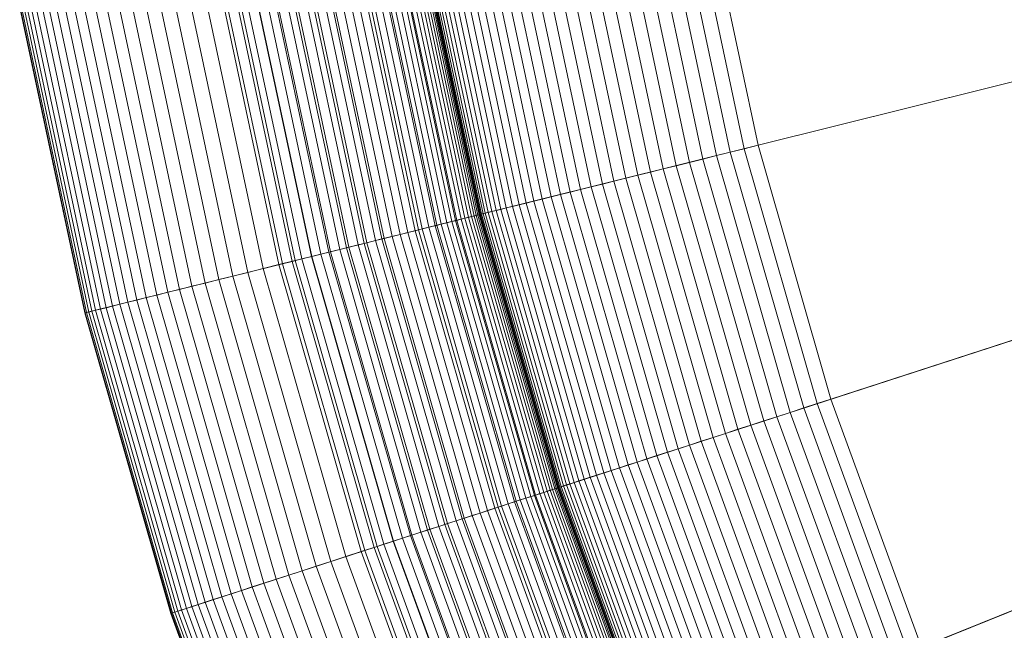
# Model space of a CAD drawing. Header units: millimetres. Extents: x -219 to 220, y -220 to 220.
# Tile 25 of 146: x -216 to -168, y -69 to -39. Entities that reach past the tile are written whole.
import ezdxf

# ---------------------------------------------------------------- set-up
doc = ezdxf.new("R2010")
doc.units = ezdxf.units.MM
doc.layers.add('LUCIDO_1', color=1, linetype='Continuous', lineweight=20, true_color=0xff0000)
doc.layers.add('Nessuna', color=7, linetype='Continuous', lineweight=9)

# ---------------------------------------------------------------- blocks, each defined once
blk = doc.blocks.new('Group-1')
at = {"layer": 'Nessuna', "color": 7, "linetype": 'Continuous', "lineweight": 9, "transparency": 33554687}
for points in [[(-194.872, -48.726, -79.962), (-197.792, -34.986, -79.962), (-49.931, -8.915, -89.301), (-49.19, -12.403, -89.301)], [(-49.19, -12.403, -69.262), (-49.931, -8.915, -69.262), (-182.714, -32.328, -60.875), (-180.016, -45.022, -60.875)], [(-191, -62.228, -79.962), (-194.872, -48.726, -79.962), (-49.19, -12.403, -89.301), (-48.207, -15.832, -89.301)], [(-48.207, -15.832, -69.262), (-49.19, -12.403, -69.262), (-180.016, -45.022, -60.875), (-176.439, -57.497, -60.875)], [(-186.196, -75.428, -79.962), (-191, -62.228, -79.962), (-48.207, -15.832, -89.301), (-46.987, -19.184, -89.301)], [(-46.987, -19.184, -69.262), (-48.207, -15.832, -69.262), (-176.439, -57.497, -60.875), (-172, -69.692, -60.875)], [(-180.483, -88.26, -79.962), (-186.196, -75.428, -79.962), (-46.987, -19.184, -89.301), (-45.536, -22.442, -89.301)], [(-45.536, -22.442, -69.262), (-46.987, -19.184, -69.262), (-172, -69.692, -60.875), (-166.722, -81.548, -60.875)], [(-173.888, -100.662, -79.962), (-180.483, -88.26, -79.962), (-45.536, -22.442, -89.301), (-43.862, -25.591, -89.301)], [(-166.445, -112.574, -79.962), (-173.888, -100.662, -79.962), (-43.862, -25.591, -89.301), (-41.971, -28.616, -89.301)], [(-180.016, -45.022, -60.875), (-182.714, -32.328, -60.875), (-183.408, -32.45, -60.815), (-180.7, -45.192, -60.815)], [(-182.723, -45.697, -60.435), (-185.462, -32.812, -60.435), (-186.132, -32.93, -60.244), (-183.384, -45.862, -60.244)], [(-182.055, -45.53, -60.595), (-184.783, -32.693, -60.595), (-185.462, -32.812, -60.435), (-182.723, -45.697, -60.435)], [(-181.38, -45.362, -60.721), (-184.098, -32.572, -60.721), (-184.783, -32.693, -60.595), (-182.055, -45.53, -60.595)], [(-180.7, -45.192, -60.815), (-183.408, -32.45, -60.815), (-184.098, -32.572, -60.721), (-181.38, -45.362, -60.721)], [(-185.302, -46.34, -59.48), (-188.08, -33.274, -59.48), (-188.703, -33.384, -59.164), (-185.916, -46.493, -59.164)], [(-184.675, -46.184, -59.766), (-187.443, -33.161, -59.766), (-188.08, -33.274, -59.48), (-185.302, -46.34, -59.48)], [(-184.035, -46.024, -60.02), (-186.793, -33.047, -60.02), (-187.443, -33.161, -59.766), (-184.675, -46.184, -59.766)], [(-183.384, -45.862, -60.244), (-186.132, -32.93, -60.244), (-186.793, -33.047, -60.02), (-184.035, -46.024, -60.02)], [(-188.208, -47.064, -57.615), (-191.028, -33.794, -57.615), (-191.562, -33.888, -57.16), (-188.733, -47.195, -57.16)], [(-187.662, -46.928, -58.043), (-190.475, -33.696, -58.043), (-191.028, -33.794, -57.615), (-188.208, -47.064, -57.615)], [(-187.097, -46.788, -58.445), (-189.902, -33.595, -58.445), (-190.475, -33.696, -58.043), (-187.662, -46.928, -58.043)], [(-186.515, -46.642, -58.819), (-189.311, -33.491, -58.819), (-189.902, -33.595, -58.445), (-187.097, -46.788, -58.445)], [(-185.916, -46.493, -59.164), (-188.703, -33.384, -59.164), (-189.311, -33.491, -58.819), (-186.515, -46.642, -58.819)], [(-191.018, -47.765, -54.533), (-193.88, -34.297, -54.533), (-194.268, -34.365, -53.945), (-191.399, -47.86, -53.945)], [(-190.61, -47.663, -55.102), (-193.467, -34.224, -55.102), (-193.88, -34.297, -54.533), (-191.018, -47.765, -54.533)], [(-190.177, -47.555, -55.65), (-193.027, -34.146, -55.65), (-193.467, -34.224, -55.102), (-190.61, -47.663, -55.102)], [(-189.719, -47.441, -56.176), (-192.562, -34.064, -56.176), (-193.027, -34.146, -55.65), (-190.177, -47.555, -55.65)], [(-189.237, -47.321, -56.68), (-192.073, -33.978, -56.68), (-192.562, -34.064, -56.176), (-189.719, -47.441, -56.176)], [(-188.733, -47.195, -57.16), (-191.562, -33.888, -57.16), (-192.073, -33.978, -56.68), (-189.237, -47.321, -56.68)], [(-193.772, -48.452, -8.533), (-196.676, -34.79, -8.533), (-196.758, -34.804, -8.049), (-193.853, -48.472, -8.049)], [(-193.714, -48.437, -9.02), (-196.617, -34.779, -9.02), (-196.676, -34.79, -8.533), (-193.772, -48.452, -8.533)], [(-193.679, -48.428, -9.509), (-196.581, -34.773, -9.509), (-196.617, -34.779, -9.02), (-193.714, -48.437, -9.02)], [(-193.667, -48.425, -10), (-196.569, -34.771, -10), (-196.581, -34.773, -9.509), (-193.679, -48.428, -9.509)], [(-193.651, -48.421, -46.611), (-196.553, -34.768, -46.611), (-196.569, -34.771, -45.904), (-193.667, -48.425, -45.904)], [(-193.667, -48.425, -45.904), (-196.569, -34.771, -45.904), (-196.569, -34.771, -10), (-193.667, -48.425, -10)], [(-193.602, -48.409, -47.317), (-196.504, -34.759, -47.317), (-196.553, -34.768, -46.611), (-193.651, -48.421, -46.611)], [(-193.521, -48.389, -48.019), (-196.422, -34.745, -48.019), (-196.504, -34.759, -47.317), (-193.602, -48.409, -47.317)], [(-193.409, -48.361, -48.716), (-196.307, -34.725, -48.716), (-196.422, -34.745, -48.019), (-193.521, -48.389, -48.019)], [(-193.264, -48.325, -49.408), (-196.161, -34.699, -49.408), (-196.307, -34.725, -48.716), (-193.409, -48.361, -48.716)], [(-193.088, -48.281, -50.091), (-195.982, -34.667, -50.091), (-196.161, -34.699, -49.408), (-193.264, -48.325, -49.408)], [(-192.881, -48.23, -50.765), (-195.772, -34.63, -50.765), (-195.982, -34.667, -50.091), (-193.088, -48.281, -50.091)], [(-192.644, -48.17, -51.429), (-195.531, -34.588, -51.429), (-195.772, -34.63, -50.765), (-192.881, -48.23, -50.765)], [(-192.376, -48.104, -52.08), (-195.259, -34.54, -52.08), (-195.531, -34.588, -51.429), (-192.644, -48.17, -51.429)], [(-192.079, -48.03, -52.717), (-194.958, -34.487, -52.717), (-195.259, -34.54, -52.08), (-192.376, -48.104, -52.08)], [(-191.753, -47.948, -53.339), (-194.627, -34.428, -53.339), (-194.958, -34.487, -52.717), (-192.079, -48.03, -52.717)], [(-191.399, -47.86, -53.945), (-194.268, -34.365, -53.945), (-194.627, -34.428, -53.339), (-191.753, -47.948, -53.339)], [(-196.509, -49.134, -2.929), (-199.454, -35.279, -2.929), (-199.804, -35.341, -2.59), (-196.854, -49.22, -2.59)], [(-196.69, -49.179, -79.756), (-199.637, -35.312, -79.756), (-198.717, -35.149, -79.881), (-195.783, -48.953, -79.881)], [(-196.18, -49.052, -3.284), (-199.12, -35.221, -3.284), (-199.454, -35.279, -2.929), (-196.509, -49.134, -2.929)], [(-195.869, -48.975, -3.656), (-198.805, -35.165, -3.656), (-199.12, -35.221, -3.284), (-196.18, -49.052, -3.284)], [(-195.576, -48.902, -4.043), (-198.507, -35.112, -4.043), (-198.805, -35.165, -3.656), (-195.869, -48.975, -3.656)], [(-195.783, -48.953, -79.881), (-198.717, -35.149, -79.881), (-197.792, -34.986, -79.962), (-194.872, -48.726, -79.962)], [(-195.302, -48.833, -4.444), (-198.229, -35.063, -4.444), (-198.507, -35.112, -4.043), (-195.576, -48.902, -4.043)], [(-195.047, -48.77, -4.859), (-197.97, -35.018, -4.859), (-198.229, -35.063, -4.444), (-195.302, -48.833, -4.444)], [(-194.813, -48.711, -5.286), (-197.732, -34.976, -5.286), (-197.97, -35.018, -4.859), (-195.047, -48.77, -4.859)], [(-194.598, -48.658, -5.724), (-197.515, -34.937, -5.724), (-197.732, -34.976, -5.286), (-194.813, -48.711, -5.286)], [(-194.405, -48.61, -6.173), (-197.319, -34.903, -6.173), (-197.515, -34.937, -5.724), (-194.598, -48.658, -5.724)], [(-194.234, -48.567, -6.631), (-197.145, -34.872, -6.631), (-197.319, -34.903, -6.173), (-194.405, -48.61, -6.173)], [(-194.085, -48.53, -7.097), (-196.993, -34.846, -7.097), (-197.145, -34.872, -6.631), (-194.234, -48.567, -6.631)], [(-193.958, -48.498, -7.57), (-196.864, -34.823, -7.57), (-196.993, -34.846, -7.097), (-194.085, -48.53, -7.097)], [(-193.853, -48.472, -8.049), (-196.758, -34.804, -8.049), (-196.864, -34.823, -7.57), (-193.958, -48.498, -7.57)], [(-199.221, -49.81, -0.96), (-202.207, -35.765, -0.96), (-202.649, -35.843, -0.761), (-199.657, -49.919, -0.761)], [(-199.362, -49.845, -79.12), (-202.349, -35.79, -79.12), (-201.456, -35.632, -79.375), (-198.481, -49.626, -79.375)], [(-198.796, -49.704, -1.181), (-201.775, -35.689, -1.181), (-202.207, -35.765, -0.96), (-199.221, -49.81, -0.96)], [(-198.381, -49.601, -1.423), (-201.354, -35.615, -1.423), (-201.775, -35.689, -1.181), (-198.796, -49.704, -1.181)], [(-198.481, -49.626, -79.375), (-201.456, -35.632, -79.375), (-200.551, -35.473, -79.587), (-197.59, -49.404, -79.587)], [(-197.979, -49.501, -1.685), (-200.946, -35.542, -1.685), (-201.354, -35.615, -1.423), (-198.381, -49.601, -1.423)], [(-197.59, -49.404, -1.968), (-200.551, -35.473, -1.968), (-200.946, -35.542, -1.685), (-197.979, -49.501, -1.685)], [(-197.59, -49.404, -79.587), (-200.551, -35.473, -79.587), (-199.637, -35.312, -79.756), (-196.69, -49.179, -79.756)], [(-197.214, -49.31, -2.27), (-200.17, -35.406, -2.27), (-200.551, -35.473, -1.968), (-197.59, -49.404, -1.968)], [(-196.854, -49.22, -2.59), (-199.804, -35.341, -2.59), (-200.17, -35.406, -2.27), (-197.214, -49.31, -2.27)], [(-202.739, -50.687, -77.68), (-205.777, -36.394, -77.68), (-204.946, -36.248, -78.101), (-201.92, -50.483, -78.101)], [(-201.477, -50.373, -0.192), (-204.496, -36.168, -0.192), (-204.972, -36.252, -0.108), (-201.946, -50.49, -0.108)], [(-201.92, -50.483, -78.101), (-204.946, -36.248, -78.101), (-204.097, -36.098, -78.482), (-201.083, -50.275, -78.482)], [(-201.012, -50.257, -0.3), (-204.024, -36.085, -0.3), (-204.496, -36.168, -0.192), (-201.477, -50.373, -0.192)], [(-201.083, -50.275, -78.482), (-204.097, -36.098, -78.482), (-203.23, -35.945, -78.822), (-200.23, -50.062, -78.822)], [(-200.553, -50.142, -0.431), (-203.559, -36.003, -0.431), (-204.024, -36.085, -0.3), (-201.012, -50.257, -0.3)], [(-200.101, -50.03, -0.585), (-203.1, -35.922, -0.585), (-203.559, -36.003, -0.431), (-200.553, -50.142, -0.431)], [(-200.23, -50.062, -78.822), (-203.23, -35.945, -78.822), (-202.349, -35.79, -79.12), (-199.362, -49.845, -79.12)], [(-199.657, -49.919, -0.761), (-202.649, -35.843, -0.761), (-203.1, -35.922, -0.585), (-200.101, -50.03, -0.585)], [(-203.37, -50.845), (-206.417, -36.507), (-216.265, -38.244), (-213.073, -53.264)], [(-205.066, -51.268, -76.186), (-208.139, -36.811, -76.186), (-207.375, -36.676, -76.721), (-204.314, -51.08, -76.721)], [(-204.314, -51.08, -76.721), (-207.375, -36.676, -76.721), (-206.587, -36.537, -77.22), (-203.537, -50.886, -77.22)], [(-203.537, -50.886, -77.22), (-206.587, -36.537, -77.22), (-205.777, -36.394, -77.68), (-202.739, -50.687, -77.68)], [(-202.894, -50.726, -0.012), (-205.934, -36.422, -0.012), (-206.417, -36.507), (-203.37, -50.845)], [(-202.419, -50.608, -0.048), (-205.452, -36.337, -0.048), (-205.934, -36.422, -0.012), (-202.894, -50.726, -0.012)], [(-201.946, -50.49, -0.108), (-204.972, -36.252, -0.108), (-205.452, -36.337, -0.048), (-202.419, -50.608, -0.048)], [(-207.808, -51.951, -73.696), (-210.922, -37.302, -73.696), (-210.271, -37.187, -74.368), (-207.166, -51.791, -74.368)], [(-207.166, -51.791, -74.368), (-210.271, -37.187, -74.368), (-209.589, -37.066, -75.008), (-206.494, -51.624, -75.008)], [(-206.494, -51.624, -75.008), (-209.589, -37.066, -75.008), (-208.878, -36.941, -75.614), (-205.794, -51.449, -75.614)], [(-205.794, -51.449, -75.614), (-208.878, -36.941, -75.614), (-208.139, -36.811, -76.186), (-205.066, -51.268, -76.186)], [(-210.049, -52.51, -70.721), (-213.196, -37.703, -70.721), (-212.68, -37.612, -71.505), (-209.541, -52.383, -71.505)], [(-209.541, -52.383, -71.505), (-212.68, -37.612, -71.505), (-212.129, -37.514, -72.263), (-208.997, -52.248, -72.263)], [(-208.997, -52.248, -72.263), (-212.129, -37.514, -72.263), (-211.542, -37.411, -72.994), (-208.419, -52.104, -72.994)], [(-208.419, -52.104, -72.994), (-211.542, -37.411, -72.994), (-210.922, -37.302, -73.696), (-207.808, -51.951, -73.696)], [(-212.879, -53.216, -62.82), (-216.069, -38.209, -62.82), (-215.916, -38.182, -63.75), (-212.729, -53.178, -63.75)], [(-212.729, -53.178, -63.75), (-215.916, -38.182, -63.75), (-215.721, -38.148, -64.671), (-212.536, -53.13, -64.671)], [(-212.536, -53.13, -64.671), (-215.721, -38.148, -64.671), (-215.483, -38.106, -65.583), (-212.301, -53.072, -65.583)], [(-212.301, -53.072, -65.583), (-215.483, -38.106, -65.583), (-215.202, -38.056, -66.481), (-212.026, -53.003, -66.481)], [(-212.026, -53.003, -66.481), (-215.202, -38.056, -66.481), (-214.881, -38, -67.366), (-211.709, -52.924, -67.366)], [(-211.709, -52.924, -67.366), (-214.881, -38, -67.366), (-214.519, -37.936, -68.234), (-211.352, -52.835, -68.234)], [(-211.352, -52.835, -68.234), (-214.519, -37.936, -68.234), (-214.117, -37.865, -69.084), (-210.956, -52.736, -69.084)], [(-210.956, -52.736, -69.084), (-214.117, -37.865, -69.084), (-213.676, -37.787, -69.914), (-210.521, -52.628, -69.914)], [(-210.521, -52.628, -69.914), (-213.676, -37.787, -69.914), (-213.196, -37.703, -70.721), (-210.049, -52.51, -70.721)], [(-213.073, -53.264, -60), (-216.265, -38.244, -60), (-216.243, -38.24, -60.943), (-213.051, -53.259, -60.943)], [(-213.073, -53.264), (-216.265, -38.244), (-216.265, -38.244, -60), (-213.073, -53.264, -60)], [(-213.051, -53.259, -60.943), (-216.243, -38.24, -60.943), (-216.178, -38.228, -61.883), (-212.987, -53.242, -61.883)], [(-212.987, -53.242, -61.883), (-216.178, -38.228, -61.883), (-216.069, -38.209, -62.82), (-212.879, -53.216, -62.82)], [(-177.775, -57.931, -60.721), (-181.38, -45.362, -60.721), (-182.055, -45.53, -60.595), (-178.437, -58.146, -60.595)], [(-177.109, -57.715, -60.815), (-180.7, -45.192, -60.815), (-181.38, -45.362, -60.721), (-177.775, -57.931, -60.721)], [(-176.439, -57.497, -60.875), (-180.016, -45.022, -60.875), (-180.7, -45.192, -60.815), (-177.109, -57.715, -60.815)], [(-179.74, -58.57, -60.244), (-183.384, -45.862, -60.244), (-184.035, -46.024, -60.02), (-180.378, -58.777, -60.02)], [(-179.092, -58.359, -60.435), (-182.723, -45.697, -60.435), (-183.384, -45.862, -60.244), (-179.74, -58.57, -60.244)], [(-178.437, -58.146, -60.595), (-182.055, -45.53, -60.595), (-182.723, -45.697, -60.435), (-179.092, -58.359, -60.435)], [(-181.62, -59.181, -59.48), (-185.302, -46.34, -59.48), (-185.916, -46.493, -59.164), (-182.222, -59.376, -59.164)], [(-181.005, -58.981, -59.766), (-184.675, -46.184, -59.766), (-185.302, -46.34, -59.48), (-181.62, -59.181, -59.48)], [(-180.378, -58.777, -60.02), (-184.035, -46.024, -60.02), (-184.675, -46.184, -59.766), (-181.005, -58.981, -59.766)], [(-183.38, -59.752, -58.445), (-187.097, -46.788, -58.445), (-187.662, -46.928, -58.043), (-183.933, -59.932, -58.043)], [(-182.809, -59.567, -58.819), (-186.515, -46.642, -58.819), (-187.097, -46.788, -58.445), (-183.38, -59.752, -58.445)], [(-182.222, -59.376, -59.164), (-185.916, -46.493, -59.164), (-186.515, -46.642, -58.819), (-182.809, -59.567, -58.819)], [(-185.477, -60.434, -56.68), (-189.237, -47.321, -56.68), (-189.719, -47.441, -56.176), (-185.949, -60.587, -56.176)], [(-184.983, -60.273, -57.16), (-188.733, -47.195, -57.16), (-189.237, -47.321, -56.68), (-185.477, -60.434, -56.68)], [(-184.468, -60.106, -57.615), (-188.208, -47.064, -57.615), (-188.733, -47.195, -57.16), (-184.983, -60.273, -57.16)], [(-183.933, -59.932, -58.043), (-187.662, -46.928, -58.043), (-188.208, -47.064, -57.615), (-184.468, -60.106, -57.615)], [(-187.222, -61.001, -54.533), (-191.018, -47.765, -54.533), (-191.399, -47.86, -53.945), (-187.596, -61.122, -53.945)], [(-186.823, -60.871, -55.102), (-190.61, -47.663, -55.102), (-191.018, -47.765, -54.533), (-187.222, -61.001, -54.533)], [(-186.398, -60.733, -55.65), (-190.177, -47.555, -55.65), (-190.61, -47.663, -55.102), (-186.823, -60.871, -55.102)], [(-185.949, -60.587, -56.176), (-189.719, -47.441, -56.176), (-190.177, -47.555, -55.65), (-186.398, -60.733, -55.65)], [(-189.424, -61.716, -49.408), (-193.264, -48.325, -49.408), (-193.409, -48.361, -48.716), (-189.566, -61.762, -48.716)], [(-189.252, -61.66, -50.091), (-193.088, -48.281, -50.091), (-193.264, -48.325, -49.408), (-189.424, -61.716, -49.408)], [(-189.049, -61.594, -50.765), (-192.881, -48.23, -50.765), (-193.088, -48.281, -50.091), (-189.252, -61.66, -50.091)], [(-188.816, -61.519, -51.429), (-192.644, -48.17, -51.429), (-192.881, -48.23, -50.765), (-189.049, -61.594, -50.765)], [(-188.554, -61.433, -52.08), (-192.376, -48.104, -52.08), (-192.644, -48.17, -51.429), (-188.816, -61.519, -51.429)], [(-188.263, -61.339, -52.717), (-192.079, -48.03, -52.717), (-192.376, -48.104, -52.08), (-188.554, -61.433, -52.08)], [(-187.943, -61.235, -53.339), (-191.753, -47.948, -53.339), (-192.079, -48.03, -52.717), (-188.263, -61.339, -52.717)], [(-187.596, -61.122, -53.945), (-191.399, -47.86, -53.945), (-191.753, -47.948, -53.339), (-187.943, -61.235, -53.339)], [(-191.893, -62.518, -79.881), (-195.783, -48.953, -79.881), (-194.872, -48.726, -79.962), (-191, -62.228, -79.962)], [(-191.172, -62.284, -4.859), (-195.047, -48.77, -4.859), (-195.302, -48.833, -4.444), (-191.422, -62.365, -4.444)], [(-190.942, -62.209, -5.286), (-194.813, -48.711, -5.286), (-195.047, -48.77, -4.859), (-191.172, -62.284, -4.859)], [(-190.732, -62.141, -5.724), (-194.598, -48.658, -5.724), (-194.813, -48.711, -5.286), (-190.942, -62.209, -5.286)], [(-190.543, -62.08, -6.173), (-194.405, -48.61, -6.173), (-194.598, -48.658, -5.724), (-190.732, -62.141, -5.724)], [(-190.375, -62.025, -6.631), (-194.234, -48.567, -6.631), (-194.405, -48.61, -6.173), (-190.543, -62.08, -6.173)], [(-190.229, -61.978, -7.097), (-194.085, -48.53, -7.097), (-194.234, -48.567, -6.631), (-190.375, -62.025, -6.631)], [(-190.104, -61.937, -7.57), (-193.958, -48.498, -7.57), (-194.085, -48.53, -7.097), (-190.229, -61.978, -7.097)], [(-190.002, -61.904, -8.049), (-193.853, -48.472, -8.049), (-193.958, -48.498, -7.57), (-190.104, -61.937, -7.57)], [(-189.922, -61.878, -8.533), (-193.772, -48.452, -8.533), (-193.853, -48.472, -8.049), (-190.002, -61.904, -8.049)], [(-189.865, -61.859, -9.02), (-193.714, -48.437, -9.02), (-193.772, -48.452, -8.533), (-189.922, -61.878, -8.533)], [(-189.83, -61.848, -9.509), (-193.679, -48.428, -9.509), (-193.714, -48.437, -9.02), (-189.865, -61.859, -9.02)], [(-189.819, -61.845, -10), (-193.667, -48.425, -10), (-193.679, -48.428, -9.509), (-189.83, -61.848, -9.509)], [(-189.803, -61.839, -46.611), (-193.651, -48.421, -46.611), (-193.667, -48.425, -45.904), (-189.819, -61.845, -45.904)], [(-189.819, -61.845, -45.904), (-193.667, -48.425, -45.904), (-193.667, -48.425, -10), (-189.819, -61.845, -10)], [(-189.756, -61.824, -47.317), (-193.602, -48.409, -47.317), (-193.651, -48.421, -46.611), (-189.803, -61.839, -46.611)], [(-189.677, -61.798, -48.019), (-193.521, -48.389, -48.019), (-193.602, -48.409, -47.317), (-189.756, -61.824, -47.317)], [(-189.566, -61.762, -48.716), (-193.409, -48.361, -48.716), (-193.521, -48.389, -48.019), (-189.677, -61.798, -48.019)], [(-193.664, -63.094, -79.587), (-197.59, -49.404, -79.587), (-196.69, -49.179, -79.756), (-192.782, -62.807, -79.756)], [(-192.943, -62.859, -2.59), (-196.854, -49.22, -2.59), (-197.214, -49.31, -2.27), (-193.296, -62.974, -2.27)], [(-192.605, -62.75, -2.929), (-196.509, -49.134, -2.929), (-196.854, -49.22, -2.59), (-192.943, -62.859, -2.59)], [(-192.782, -62.807, -79.756), (-196.69, -49.179, -79.756), (-195.783, -48.953, -79.881), (-191.893, -62.518, -79.881)], [(-192.283, -62.645, -3.284), (-196.18, -49.052, -3.284), (-196.509, -49.134, -2.929), (-192.605, -62.75, -2.929)], [(-191.978, -62.546, -3.656), (-195.869, -48.975, -3.656), (-196.18, -49.052, -3.284), (-192.283, -62.645, -3.284)], [(-191.691, -62.453, -4.043), (-195.576, -48.902, -4.043), (-195.869, -48.975, -3.656), (-191.978, -62.546, -3.656)], [(-191.422, -62.365, -4.444), (-195.302, -48.833, -4.444), (-195.576, -48.902, -4.043), (-191.691, -62.453, -4.043)], [(-195.401, -63.658, -79.12), (-199.362, -49.845, -79.12), (-198.481, -49.626, -79.375), (-194.538, -63.378, -79.375)], [(-194.846, -63.478, -1.181), (-198.796, -49.704, -1.181), (-199.221, -49.81, -0.96), (-195.263, -63.613, -0.96)], [(-194.44, -63.346, -1.423), (-198.381, -49.601, -1.423), (-198.796, -49.704, -1.181), (-194.846, -63.478, -1.181)], [(-194.538, -63.378, -79.375), (-198.481, -49.626, -79.375), (-197.59, -49.404, -79.587), (-193.664, -63.094, -79.587)], [(-194.046, -63.218, -1.685), (-197.979, -49.501, -1.685), (-198.381, -49.601, -1.423), (-194.44, -63.346, -1.423)], [(-193.664, -63.094, -1.968), (-197.59, -49.404, -1.968), (-197.979, -49.501, -1.685), (-194.046, -63.218, -1.685)], [(-193.296, -62.974, -2.27), (-197.214, -49.31, -2.27), (-197.59, -49.404, -1.968), (-193.664, -63.094, -1.968)], [(-197.019, -64.184, -0.3), (-201.012, -50.257, -0.3), (-201.477, -50.373, -0.192), (-197.474, -64.332, -0.192)], [(-197.088, -64.206, -78.482), (-201.083, -50.275, -78.482), (-200.23, -50.062, -78.822), (-196.252, -63.935, -78.822)], [(-196.569, -64.038, -0.431), (-200.553, -50.142, -0.431), (-201.012, -50.257, -0.3), (-197.019, -64.184, -0.3)], [(-196.126, -63.894, -0.585), (-200.101, -50.03, -0.585), (-200.553, -50.142, -0.431), (-196.569, -64.038, -0.431)], [(-196.252, -63.935, -78.822), (-200.23, -50.062, -78.822), (-199.362, -49.845, -79.12), (-195.401, -63.658, -79.12)], [(-195.69, -63.752, -0.761), (-199.657, -49.919, -0.761), (-200.101, -50.03, -0.585), (-196.126, -63.894, -0.585)], [(-195.263, -63.613, -0.96), (-199.221, -49.81, -0.96), (-199.657, -49.919, -0.761), (-195.69, -63.752, -0.761)], [(-199.494, -64.988, -77.22), (-203.537, -50.886, -77.22), (-202.739, -50.687, -77.68), (-198.711, -64.734, -77.68)], [(-198.863, -64.783, -0.012), (-202.894, -50.726, -0.012), (-203.37, -50.845), (-199.33, -64.935)], [(-198.397, -64.632, -0.048), (-202.419, -50.608, -0.048), (-202.894, -50.726, -0.012), (-198.863, -64.783, -0.012)], [(-198.711, -64.734, -77.68), (-202.739, -50.687, -77.68), (-201.92, -50.483, -78.101), (-197.909, -64.473, -78.101)], [(-197.934, -64.481, -0.108), (-201.946, -50.49, -0.108), (-202.419, -50.608, -0.048), (-198.397, -64.632, -0.048)], [(-197.474, -64.332, -0.192), (-201.477, -50.373, -0.192), (-201.946, -50.49, -0.108), (-197.934, -64.481, -0.108)], [(-197.909, -64.473, -78.101), (-201.92, -50.483, -78.101), (-201.083, -50.275, -78.482), (-197.088, -64.206, -78.482)], [(-199.33, -64.935), (-203.37, -50.845), (-213.073, -53.264), (-208.84, -68.025)], [(-200.993, -65.475, -76.186), (-205.066, -51.268, -76.186), (-204.314, -51.08, -76.721), (-200.255, -65.235, -76.721)], [(-200.255, -65.235, -76.721), (-204.314, -51.08, -76.721), (-203.537, -50.886, -77.22), (-199.494, -64.988, -77.22)], [(-203.051, -66.144, -74.368), (-207.166, -51.791, -74.368), (-206.494, -51.624, -75.008), (-202.392, -65.93, -75.008)], [(-202.392, -65.93, -75.008), (-206.494, -51.624, -75.008), (-205.794, -51.449, -75.614), (-201.706, -65.707, -75.614)], [(-201.706, -65.707, -75.614), (-205.794, -51.449, -75.614), (-205.066, -51.268, -76.186), (-200.993, -65.475, -76.186)], [(-204.845, -66.727, -72.263), (-208.997, -52.248, -72.263), (-208.419, -52.104, -72.994), (-204.279, -66.543, -72.994)], [(-204.279, -66.543, -72.994), (-208.419, -52.104, -72.994), (-207.808, -51.951, -73.696), (-203.68, -66.348, -73.696)], [(-203.68, -66.348, -73.696), (-207.808, -51.951, -73.696), (-207.166, -51.791, -74.368), (-203.051, -66.144, -74.368)], [(-206.765, -67.351, -69.084), (-210.956, -52.736, -69.084), (-210.521, -52.628, -69.914), (-206.339, -67.212, -69.914)], [(-206.339, -67.212, -69.914), (-210.521, -52.628, -69.914), (-210.049, -52.51, -70.721), (-205.876, -67.062, -70.721)], [(-205.876, -67.062, -70.721), (-210.049, -52.51, -70.721), (-209.541, -52.383, -71.505), (-205.378, -66.9, -71.505)], [(-205.378, -66.9, -71.505), (-209.541, -52.383, -71.505), (-208.997, -52.248, -72.263), (-204.845, -66.727, -72.263)], [(-208.503, -67.915, -63.75), (-212.729, -53.178, -63.75), (-212.536, -53.13, -64.671), (-208.314, -67.854, -64.671)], [(-208.314, -67.854, -64.671), (-212.536, -53.13, -64.671), (-212.301, -53.072, -65.583), (-208.084, -67.779, -65.583)], [(-208.084, -67.779, -65.583), (-212.301, -53.072, -65.583), (-212.026, -53.003, -66.481), (-207.814, -67.691, -66.481)], [(-207.814, -67.691, -66.481), (-212.026, -53.003, -66.481), (-211.709, -52.924, -67.366), (-207.503, -67.59, -67.366)], [(-207.503, -67.59, -67.366), (-211.709, -52.924, -67.366), (-211.352, -52.835, -68.234), (-207.153, -67.477, -68.234)], [(-207.153, -67.477, -68.234), (-211.352, -52.835, -68.234), (-210.956, -52.736, -69.084), (-206.765, -67.351, -69.084)], [(-208.84, -68.025, -60), (-213.073, -53.264, -60), (-213.051, -53.259, -60.943), (-208.819, -68.018, -60.943)], [(-208.84, -68.025), (-213.073, -53.264), (-213.073, -53.264, -60), (-208.84, -68.025, -60)], [(-208.819, -68.018, -60.943), (-213.051, -53.259, -60.943), (-212.987, -53.242, -61.883), (-208.756, -67.997, -61.883)], [(-208.756, -67.997, -61.883), (-212.987, -53.242, -61.883), (-212.879, -53.216, -62.82), (-208.65, -67.963, -62.82)], [(-208.65, -67.963, -62.82), (-212.879, -53.216, -62.82), (-212.729, -53.178, -63.75), (-208.503, -67.915, -63.75)], [(-172, -69.692, -60.875), (-176.439, -57.497, -60.875), (-177.109, -57.715, -60.815), (-172.653, -69.956, -60.815)], [(-173.303, -70.219, -60.721), (-177.775, -57.931, -60.721), (-178.437, -58.146, -60.595), (-173.948, -70.479, -60.595)], [(-172.653, -69.956, -60.815), (-177.109, -57.715, -60.815), (-177.775, -57.931, -60.721), (-173.303, -70.219, -60.721)], [(-174.587, -70.737, -60.435), (-179.092, -58.359, -60.435), (-179.74, -58.57, -60.244), (-175.218, -70.992, -60.244)], [(-173.948, -70.479, -60.595), (-178.437, -58.146, -60.595), (-179.092, -58.359, -60.435), (-174.587, -70.737, -60.435)], [(-175.84, -71.244, -60.02), (-180.378, -58.777, -60.02), (-181.005, -58.981, -59.766), (-176.452, -71.491, -59.766)], [(-175.218, -70.992, -60.244), (-179.74, -58.57, -60.244), (-180.378, -58.777, -60.02), (-175.84, -71.244, -60.02)], [(-177.638, -71.97, -59.164), (-182.222, -59.376, -59.164), (-182.809, -59.567, -58.819), (-178.21, -72.201, -58.819)], [(-177.052, -71.733, -59.48), (-181.62, -59.181, -59.48), (-182.222, -59.376, -59.164), (-177.638, -71.97, -59.164)], [(-176.452, -71.491, -59.766), (-181.005, -58.981, -59.766), (-181.62, -59.181, -59.48), (-177.052, -71.733, -59.48)], [(-179.306, -72.644, -58.043), (-183.933, -59.932, -58.043), (-184.468, -60.106, -57.615), (-179.828, -72.855, -57.615)], [(-178.767, -72.426, -58.445), (-183.38, -59.752, -58.445), (-183.933, -59.932, -58.043), (-179.306, -72.644, -58.043)], [(-178.21, -72.201, -58.819), (-182.809, -59.567, -58.819), (-183.38, -59.752, -58.445), (-178.767, -72.426, -58.445)], [(-180.33, -73.058, -57.16), (-184.983, -60.273, -57.16), (-185.477, -60.434, -56.68), (-180.812, -73.252, -56.68)], [(-179.828, -72.855, -57.615), (-184.468, -60.106, -57.615), (-184.983, -60.273, -57.16), (-180.33, -73.058, -57.16)], [(-182.123, -73.782, -55.102), (-186.823, -60.871, -55.102), (-187.222, -61.001, -54.533), (-182.513, -73.94, -54.533)], [(-181.709, -73.615, -55.65), (-186.398, -60.733, -55.65), (-186.823, -60.871, -55.102), (-182.123, -73.782, -55.102)], [(-181.272, -73.438, -56.176), (-185.949, -60.587, -56.176), (-186.398, -60.733, -55.65), (-181.709, -73.615, -55.65)], [(-180.812, -73.252, -56.68), (-185.477, -60.434, -56.68), (-185.949, -60.587, -56.176), (-181.272, -73.438, -56.176)], [(-183.527, -74.349, -52.717), (-188.263, -61.339, -52.717), (-188.554, -61.433, -52.08), (-183.811, -74.464, -52.08)], [(-183.216, -74.224, -53.339), (-187.943, -61.235, -53.339), (-188.263, -61.339, -52.717), (-183.527, -74.349, -52.717)], [(-182.877, -74.087, -53.945), (-187.596, -61.122, -53.945), (-187.943, -61.235, -53.339), (-183.216, -74.224, -53.339)], [(-182.513, -73.94, -54.533), (-187.222, -61.001, -54.533), (-187.596, -61.122, -53.945), (-182.877, -74.087, -53.945)], [(-185.089, -74.98, -9.02), (-189.865, -61.859, -9.02), (-189.922, -61.878, -8.533), (-185.145, -75.003, -8.533)], [(-185.056, -74.967, -9.509), (-189.83, -61.848, -9.509), (-189.865, -61.859, -9.02), (-185.089, -74.98, -9.02)], [(-185.044, -74.962, -10), (-189.819, -61.845, -10), (-189.83, -61.848, -9.509), (-185.056, -74.967, -9.509)], [(-185.029, -74.956, -46.611), (-189.803, -61.839, -46.611), (-189.819, -61.845, -45.904), (-185.044, -74.962, -45.904)], [(-185.044, -74.962, -45.904), (-189.819, -61.845, -45.904), (-189.819, -61.845, -10), (-185.044, -74.962, -10)], [(-184.983, -74.937, -47.317), (-189.756, -61.824, -47.317), (-189.803, -61.839, -46.611), (-185.029, -74.956, -46.611)], [(-184.906, -74.906, -48.019), (-189.677, -61.798, -48.019), (-189.756, -61.824, -47.317), (-184.983, -74.937, -47.317)], [(-184.798, -74.863, -48.716), (-189.566, -61.762, -48.716), (-189.677, -61.798, -48.019), (-184.906, -74.906, -48.019)], [(-184.66, -74.807, -49.408), (-189.424, -61.716, -49.408), (-189.566, -61.762, -48.716), (-184.798, -74.863, -48.716)], [(-184.492, -74.739, -50.091), (-189.252, -61.66, -50.091), (-189.424, -61.716, -49.408), (-184.66, -74.807, -49.408)], [(-184.294, -74.659, -50.765), (-189.049, -61.594, -50.765), (-189.252, -61.66, -50.091), (-184.492, -74.739, -50.091)], [(-184.067, -74.567, -51.429), (-188.816, -61.519, -51.429), (-189.049, -61.594, -50.765), (-184.294, -74.659, -50.765)], [(-183.811, -74.464, -52.08), (-188.554, -61.433, -52.08), (-188.816, -61.519, -51.429), (-184.067, -74.567, -51.429)], [(-187.067, -75.779, -79.881), (-191.893, -62.518, -79.881), (-191, -62.228, -79.962), (-186.196, -75.428, -79.962)], [(-186.364, -75.495, -4.859), (-191.172, -62.284, -4.859), (-191.422, -62.365, -4.444), (-186.607, -75.594, -4.444)], [(-186.139, -75.405, -5.286), (-190.942, -62.209, -5.286), (-191.172, -62.284, -4.859), (-186.364, -75.495, -4.859)], [(-185.935, -75.322, -5.724), (-190.732, -62.141, -5.724), (-190.942, -62.209, -5.286), (-186.139, -75.405, -5.286)], [(-185.75, -75.248, -6.173), (-190.543, -62.08, -6.173), (-190.732, -62.141, -5.724), (-185.935, -75.322, -5.724)], [(-185.586, -75.181, -6.631), (-190.375, -62.025, -6.631), (-190.543, -62.08, -6.173), (-185.75, -75.248, -6.173)], [(-185.444, -75.124, -7.097), (-190.229, -61.978, -7.097), (-190.375, -62.025, -6.631), (-185.586, -75.181, -6.631)], [(-185.322, -75.075, -7.57), (-190.104, -61.937, -7.57), (-190.229, -61.978, -7.097), (-185.444, -75.124, -7.097)], [(-185.223, -75.034, -8.049), (-190.002, -61.904, -8.049), (-190.104, -61.937, -7.57), (-185.322, -75.075, -7.57)], [(-185.145, -75.003, -8.533), (-189.922, -61.878, -8.533), (-190.002, -61.904, -8.049), (-185.223, -75.034, -8.049)], [(-188.793, -76.477, -79.587), (-193.664, -63.094, -79.587), (-192.782, -62.807, -79.756), (-187.933, -76.13, -79.756)], [(-187.76, -76.06, -2.929), (-192.605, -62.75, -2.929), (-192.943, -62.859, -2.59), (-188.09, -76.193, -2.59)], [(-187.933, -76.13, -79.756), (-192.782, -62.807, -79.756), (-191.893, -62.518, -79.881), (-187.067, -75.779, -79.881)], [(-187.446, -75.933, -3.284), (-192.283, -62.645, -3.284), (-192.605, -62.75, -2.929), (-187.76, -76.06, -2.929)], [(-187.149, -75.813, -3.656), (-191.978, -62.546, -3.656), (-192.283, -62.645, -3.284), (-187.446, -75.933, -3.284)], [(-186.869, -75.7, -4.043), (-191.691, -62.453, -4.043), (-191.978, -62.546, -3.656), (-187.149, -75.813, -3.656)], [(-186.607, -75.594, -4.444), (-191.422, -62.365, -4.444), (-191.691, -62.453, -4.043), (-186.869, -75.7, -4.043)], [(-189.645, -76.821, -79.375), (-194.538, -63.378, -79.375), (-193.664, -63.094, -79.587), (-188.793, -76.477, -79.587)], [(-189.165, -76.627, -1.685), (-194.046, -63.218, -1.685), (-194.44, -63.346, -1.423), (-189.55, -76.783, -1.423)], [(-188.793, -76.477, -1.968), (-193.664, -63.094, -1.968), (-194.046, -63.218, -1.685), (-189.165, -76.627, -1.685)], [(-188.434, -76.332, -2.27), (-193.296, -62.974, -2.27), (-193.664, -63.094, -1.968), (-188.793, -76.477, -1.968)], [(-188.09, -76.193, -2.59), (-192.943, -62.859, -2.59), (-193.296, -62.974, -2.27), (-188.434, -76.332, -2.27)], [(-191.316, -77.496, -78.822), (-196.252, -63.935, -78.822), (-195.401, -63.658, -79.12), (-190.486, -77.161, -79.12)], [(-190.768, -77.275, -0.761), (-195.69, -63.752, -0.761), (-196.126, -63.894, -0.585), (-191.193, -77.446, -0.585)], [(-190.352, -77.107, -0.96), (-195.263, -63.613, -0.96), (-195.69, -63.752, -0.761), (-190.768, -77.275, -0.761)], [(-190.486, -77.161, -79.12), (-195.401, -63.658, -79.12), (-194.538, -63.378, -79.375), (-189.645, -76.821, -79.375)], [(-189.946, -76.943, -1.181), (-194.846, -63.478, -1.181), (-195.263, -63.613, -0.96), (-190.352, -77.107, -0.96)], [(-189.55, -76.783, -1.423), (-194.44, -63.346, -1.423), (-194.846, -63.478, -1.181), (-189.946, -76.943, -1.181)], [(-192.931, -78.149, -78.101), (-197.909, -64.473, -78.101), (-197.088, -64.206, -78.482), (-192.131, -77.826, -78.482)], [(-192.063, -77.798, -0.3), (-197.019, -64.184, -0.3), (-197.474, -64.332, -0.192), (-192.507, -77.978, -0.192)], [(-192.131, -77.826, -78.482), (-197.088, -64.206, -78.482), (-196.252, -63.935, -78.822), (-191.316, -77.496, -78.822)], [(-191.625, -77.621, -0.431), (-196.569, -64.038, -0.431), (-197.019, -64.184, -0.3), (-192.063, -77.798, -0.3)], [(-191.193, -77.446, -0.585), (-196.126, -63.894, -0.585), (-196.569, -64.038, -0.431), (-191.625, -77.621, -0.431)], [(-194.476, -78.773, -77.22), (-199.494, -64.988, -77.22), (-198.711, -64.734, -77.68), (-193.713, -78.465, -77.68)], [(-193.407, -78.341, -0.048), (-198.397, -64.632, -0.048), (-198.863, -64.783, -0.012), (-193.861, -78.525, -0.012)], [(-193.713, -78.465, -77.68), (-198.711, -64.734, -77.68), (-197.909, -64.473, -78.101), (-192.931, -78.149, -78.101)], [(-192.956, -78.159, -0.108), (-197.934, -64.481, -0.108), (-198.397, -64.632, -0.048), (-193.407, -78.341, -0.048)], [(-192.507, -77.978, -0.192), (-197.474, -64.332, -0.192), (-197.934, -64.481, -0.108), (-192.956, -78.159, -0.108)], [(-194.316, -78.708), (-199.33, -64.935), (-208.84, -68.025), (-203.588, -82.455)], [(-195.938, -79.364, -76.186), (-200.993, -65.475, -76.186), (-200.255, -65.235, -76.721), (-195.218, -79.073, -76.721)], [(-195.218, -79.073, -76.721), (-200.255, -65.235, -76.721), (-199.494, -64.988, -77.22), (-194.476, -78.773, -77.22)], [(-193.861, -78.525, -0.012), (-198.863, -64.783, -0.012), (-199.33, -64.935), (-194.316, -78.708)], [(-197.302, -79.915, -75.008), (-202.392, -65.93, -75.008), (-201.706, -65.707, -75.614), (-196.633, -79.644, -75.614)], [(-196.633, -79.644, -75.614), (-201.706, -65.707, -75.614), (-200.993, -65.475, -76.186), (-195.938, -79.364, -76.186)], [(-198.558, -80.422, -73.696), (-203.68, -66.348, -73.696), (-203.051, -66.144, -74.368), (-197.944, -80.174, -74.368)], [(-197.944, -80.174, -74.368), (-203.051, -66.144, -74.368), (-202.392, -65.93, -75.008), (-197.302, -79.915, -75.008)], [(-199.693, -80.881, -72.263), (-204.845, -66.727, -72.263), (-204.279, -66.543, -72.994), (-199.141, -80.658, -72.994)], [(-199.141, -80.658, -72.994), (-204.279, -66.543, -72.994), (-203.68, -66.348, -73.696), (-198.558, -80.422, -73.696)], [(-201.15, -81.469, -69.914), (-206.339, -67.212, -69.914), (-205.876, -67.062, -70.721), (-200.699, -81.287, -70.721)], [(-200.699, -81.287, -70.721), (-205.876, -67.062, -70.721), (-205.378, -66.9, -71.505), (-200.213, -81.091, -71.505)], [(-200.213, -81.091, -71.505), (-205.378, -66.9, -71.505), (-204.845, -66.727, -72.263), (-199.693, -80.881, -72.263)], [(-202.587, -82.05, -66.481), (-207.814, -67.691, -66.481), (-207.503, -67.59, -67.366), (-202.285, -81.928, -67.366)], [(-202.285, -81.928, -67.366), (-207.503, -67.59, -67.366), (-207.153, -67.477, -68.234), (-201.944, -81.79, -68.234)], [(-201.944, -81.79, -68.234), (-207.153, -67.477, -68.234), (-206.765, -67.351, -69.084), (-201.565, -81.637, -69.084)], [(-201.565, -81.637, -69.084), (-206.765, -67.351, -69.084), (-206.339, -67.212, -69.914), (-201.15, -81.469, -69.914)], [(-203.588, -82.455, -60), (-208.84, -68.025, -60), (-208.819, -68.018, -60.943), (-203.568, -82.446, -60.943)], [(-203.588, -82.455), (-208.84, -68.025), (-208.84, -68.025, -60), (-203.588, -82.455, -60)], [(-203.568, -82.446, -60.943), (-208.819, -68.018, -60.943), (-208.756, -67.997, -61.883), (-203.506, -82.421, -61.883)], [(-203.506, -82.421, -61.883), (-208.756, -67.997, -61.883), (-208.65, -67.963, -62.82), (-203.403, -82.38, -62.82)], [(-203.403, -82.38, -62.82), (-208.65, -67.963, -62.82), (-208.503, -67.915, -63.75), (-203.259, -82.322, -63.75)], [(-203.259, -82.322, -63.75), (-208.503, -67.915, -63.75), (-208.314, -67.854, -64.671), (-203.075, -82.247, -64.671)], [(-203.075, -82.247, -64.671), (-208.314, -67.854, -64.671), (-208.084, -67.779, -65.583), (-202.851, -82.157, -65.583)], [(-202.851, -82.157, -65.583), (-208.084, -67.779, -65.583), (-207.814, -67.691, -66.481), (-202.587, -82.05, -66.481)]]:
    blk.add_3dface(points, dxfattribs=at)

msp = doc.modelspace()

# ---------------------------------------------------------------- block references
at = {"layer": 'LUCIDO_1', "color": 7, "transparency": 33554687}
msp.add_blockref('Group-1', (0, 0), dxfattribs=at)

doc.saveas('drawing.dxf')
